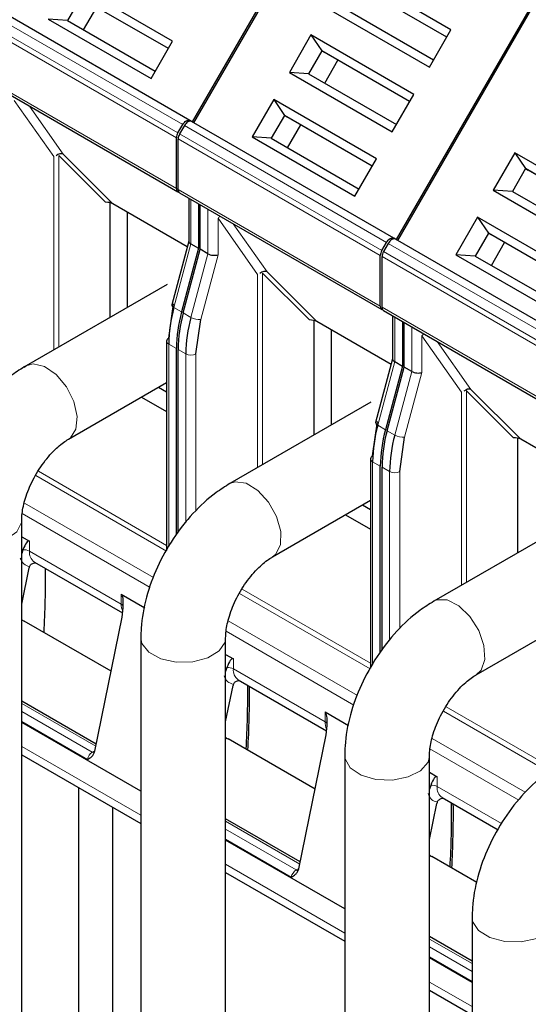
# Model space of a CAD drawing. Header units: millimetres. Extents: x 5 to 418, y 2 to 292.
# Tile 32 of 37: x 339 to 348, y 130 to 146. Entities that reach past the tile are written whole.
import ezdxf

# ---------------------------------------------------------------- set-up
doc = ezdxf.new("R2010")
doc.units = ezdxf.units.MM

msp = doc.modelspace()

# ---------------------------------------------------------------- linework, layer by layer
at = {"color": 7, "linetype": 'Continuous', "lineweight": 25}
for p, q in [((344.5377, 149.0174), (342.0377, 144.6872)), ((342.066, 144.6709), (344.566, 149.001)), ((346.3444, 146.2192), (344.6333, 147.2069)), ((341.7103, 146.0308), (339.9992, 147.0186)), ((347.9318, 147.058), (345.4318, 142.7279)), ((345.4601, 142.7115), (347.9601, 147.0417)), ((346.2744, 146.098), (344.8123, 146.9421)), ((346.2744, 146.098), (344.8523, 146.919)), ((340.1782, 146.7537), (339.9582, 146.3726)), ((341.6403, 145.9096), (340.1782, 146.7537)), ((341.6403, 145.9096), (340.2182, 146.7306)), ((341.9977, 144.7103), (338.6319, 146.6534)), ((340.2282, 146.2168), (340.4482, 146.5978)), ((344.2735, 146.5836), (345.9845, 145.5958)), ((344.5923, 146.561), (346.0544, 145.717)), ((339.6393, 146.3952), (341.3504, 145.4075)), ((339.9582, 146.3726), (339.6393, 146.3952)), ((339.9582, 146.3726), (341.4203, 145.5286)), ((345.9845, 145.5958), (346.3444, 146.2192)), ((341.3504, 145.4075), (341.7103, 146.0308)), ((344.0133, 146.1331), (343.6535, 145.5097)), ((345.7244, 145.1453), (344.0133, 146.1331)), ((344.0133, 146.1331), (344.1923, 145.8682)), ((344.1923, 145.8682), (343.9723, 145.4871)), ((345.6544, 145.0241), (344.1923, 145.8682)), ((344.1923, 145.8682), (344.2323, 145.8451)), ((345.6544, 145.0241), (344.2323, 145.8451)), ((344.2423, 145.3313), (344.4623, 145.7123)), ((338.4325, 145.4668), (341.7984, 143.5238)), ((343.6535, 145.5097), (345.3645, 144.522)), ((343.9723, 145.4871), (343.6535, 145.5097)), ((343.9723, 145.4871), (345.4344, 144.6431)), ((343.3933, 145.0592), (343.0335, 144.4358)), ((345.1044, 144.0714), (343.3933, 145.0592)), ((343.3933, 145.0592), (343.5723, 144.7943)), ((345.3645, 144.522), (345.7244, 145.1453)), ((342.0255, 144.6943), (341.9977, 144.7103)), ((343.5723, 144.7943), (343.3523, 144.4133)), ((345.0344, 143.9503), (343.5723, 144.7943)), ((343.5723, 144.7943), (343.6123, 144.7712)), ((345.0344, 143.9503), (343.6123, 144.7712)), ((341.7984, 144.5036), (341.8777, 144.6411)), ((341.906, 144.6247), (341.8266, 144.4873)), ((345.3918, 142.751), (342.026, 144.694)), ((343.6223, 144.2574), (343.8423, 144.6384)), ((341.7735, 143.5787), (341.7735, 144.42)), ((341.8018, 143.5624), (341.8018, 144.4036)), ((343.0335, 144.4358), (344.7445, 143.4481)), ((343.3523, 144.4133), (343.0335, 144.4358)), ((343.3523, 144.4133), (344.8144, 143.5692)), ((340.7169, 143.3228), (339.8885, 144.1513)), ((344.7445, 143.4481), (345.1044, 144.0714)), ((347.4075, 144.1737), (347.0476, 143.5503)), ((349.1185, 143.1859), (347.4075, 144.1737)), ((347.4075, 144.1737), (347.5864, 143.9088)), ((347.5864, 143.9088), (347.3664, 143.5278)), ((349.0485, 143.0648), (347.5864, 143.9088)), ((347.5864, 143.9088), (347.6264, 143.8857)), ((349.0485, 143.0647), (347.6264, 143.8857)), ((341.8267, 143.5074), (345.1925, 141.5644)), ((341.9788, 143.4196), (341.9788, 142.6999)), ((347.0476, 143.5503), (348.7586, 142.5626)), ((347.3664, 143.5278), (347.0476, 143.5503)), ((347.3664, 143.5278), (348.8285, 142.6837)), ((340.6704, 141.4355), (340.6704, 143.3408)), ((341.9536, 142.6089), (340.7169, 143.3228)), ((342.1412, 143.3258), (342.1412, 142.5825)), ((342.1695, 142.5661), (342.1695, 143.3095)), ((340.9533, 143.1864), (340.9533, 141.5988)), ((346.7875, 143.0998), (346.4276, 142.4765)), ((348.4985, 142.1121), (346.7875, 143.0998)), ((346.7875, 143.0998), (346.9664, 142.8349)), ((345.4196, 142.7349), (345.3918, 142.751)), ((348.7859, 140.7916), (345.4201, 142.7346)), ((346.9664, 142.8349), (346.7464, 142.4539)), ((348.4285, 141.9909), (346.9664, 142.8349)), ((346.9664, 142.8349), (347.0064, 142.8118)), ((348.4285, 141.9909), (347.0064, 142.8118)), ((341.9788, 142.7034), (341.6953, 141.6404)), ((342.1412, 142.5825), (341.8588, 141.5235)), ((342.0139, 142.656), (342.1412, 142.5825)), ((345.1925, 142.5442), (345.2718, 142.6817)), ((345.3001, 142.6654), (345.2208, 142.5279)), ((347.0165, 142.298), (347.2364, 142.6791)), ((341.8871, 141.5071), (342.1695, 142.5661)), ((342.2968, 142.4927), (342.1695, 142.5661)), ((345.1676, 141.6193), (345.1676, 142.4606)), ((345.1959, 141.603), (345.1959, 142.4443)), ((346.4276, 142.4765), (348.1386, 141.4887)), ((346.7464, 142.4539), (346.4276, 142.4765)), ((346.7464, 142.4539), (348.2085, 141.6098)), ((344.1111, 141.3634), (343.2826, 142.1919)), ((341.6185, 141.9828), (339.2709, 140.6276)), ((341.6462, 141.0871), (341.7264, 141.6584)), ((345.2208, 141.548), (348.5866, 139.605)), ((345.3729, 141.4602), (345.3729, 140.7405)), ((342.0988, 140.8259), (342.179, 141.3972)), ((344.0645, 139.4761), (344.0645, 141.3814)), ((345.3477, 140.6495), (344.1111, 141.3634)), ((345.5353, 141.3665), (345.5353, 140.6231)), ((345.5636, 140.6068), (345.5636, 141.3501)), ((344.3474, 141.227), (344.3474, 139.6394)), ((341.6111, 141.0381), (341.6111, 137.5526)), ((341.7735, 137.8166), (341.7735, 140.9157)), ((341.8018, 137.8526), (341.8018, 140.8993)), ((339.2392, 140.6056), (339.2709, 140.6276)), ((345.3729, 140.744), (345.0894, 139.681)), ((345.5353, 140.6231), (345.2529, 139.5641)), ((345.2812, 139.5477), (345.5636, 140.6068)), ((345.408, 140.6966), (345.5353, 140.6231)), ((345.6909, 140.5333), (345.5636, 140.6068)), ((339.9769, 139.4047), (341.6111, 140.3481)), ((341.4773, 140.2709), (341.6111, 140.1936)), ((347.5052, 139.404), (346.6767, 140.2325)), ((341.1945, 140.1076), (341.6111, 139.8671)), ((345.0126, 140.0234), (342.665, 138.6682)), ((345.0403, 139.1277), (345.1205, 139.6991)), ((345.4929, 138.8665), (345.5731, 139.4378)), ((347.4586, 137.5167), (347.4586, 139.422)), ((348.7418, 138.6901), (347.5052, 139.404)), ((345.0052, 139.0788), (345.0052, 135.5932)), ((345.1676, 135.8572), (345.1676, 138.9563)), ((345.1959, 135.8932), (345.1959, 138.94)), ((343.371, 137.4453), (345.0052, 138.3887)), ((344.8714, 138.3115), (345.0052, 138.2343)), ((344.5886, 138.1482), (345.0052, 137.9077)), ((339.1985, 122.6661), (339.1985, 138.0565)), ((348.4068, 138.064), (346.0592, 136.7088)), ((339.1985, 137.7816), (339.3269, 137.7075)), ((339.2184, 137.5631), (339.1985, 137.5012)), ((339.4098, 137.3611), (340.8783, 136.5133)), ((339.1985, 136.6604), (339.322, 137.2637)), ((340.8543, 136.8258), (341.2451, 136.6002)), ((340.8715, 136.4462), (340.8871, 136.5998)), ((339.1985, 136.3967), (339.2385, 136.3784)), ((340.6865, 135.5425), (339.2385, 136.3784)), ((340.4146, 134.2137), (340.8715, 136.4462)), ((346.7651, 135.4859), (348.3993, 136.4293)), ((341.1806, 136.0972), (341.1806, 121.1935)), ((342.5926, 121.1935), (342.5926, 136.0972)), ((342.5926, 135.8223), (342.721, 135.7482)), ((342.6125, 135.6038), (342.5926, 135.5419)), ((342.8039, 135.4017), (344.2724, 134.554)), ((342.5926, 134.701), (342.7161, 135.3044)), ((340.4385, 134.3302), (339.1985, 135.0461)), ((344.2484, 134.8664), (344.6393, 134.6408)), ((341.1806, 133.5464), (339.1985, 134.6906)), ((344.2656, 134.4868), (344.2812, 134.6405)), ((342.6043, 134.4354), (342.5926, 134.4421)), ((342.5926, 134.4417), (342.6182, 134.4267)), ((342.5926, 134.4374), (342.6326, 134.4191)), ((344.0807, 133.5831), (342.6326, 134.4191)), ((343.8088, 132.2543), (344.2656, 134.4868)), ((339.1985, 134.1546), (341.1806, 133.0103)), ((344.5748, 134.1378), (344.5748, 120.1115)), ((345.9868, 120.1115), (345.9868, 134.1378)), ((345.9868, 133.8629), (346.1151, 133.7888)), ((340.1472, 126.6998), (340.1472, 133.6069)), ((346.0066, 133.6444), (345.9868, 133.5825)), ((346.198, 133.4423), (347.1296, 132.9046)), ((340.7129, 126.3733), (340.7129, 133.2804)), ((345.9868, 132.7417), (346.1102, 133.345)), ((343.8326, 132.3709), (342.5926, 133.0867)), ((344.5748, 131.587), (342.5926, 132.7312)), ((345.9984, 132.476), (345.9868, 132.4827)), ((345.9868, 132.4823), (346.0123, 132.4673)), ((345.9868, 132.478), (346.0267, 132.4597)), ((346.7746, 132.0279), (346.0267, 132.4597)), ((342.5926, 132.1952), (344.5748, 131.0509)), ((346.6961, 131.4436), (346.6961, 114.133)), ((346.6961, 130.7178), (345.9868, 131.1273)), ((346.6961, 130.3624), (345.9868, 130.7719)), ((345.9868, 130.2358), (346.6961, 129.8263))]:
    msp.add_line(p, q, dxfattribs=at)
at = {"color": 7, "linetype": 'Continuous', "lineweight": 18}
for p, q in [((338.5119, 146.5841), (341.8777, 144.6411)), ((341.7735, 144.42), (338.4077, 146.363)), ((341.7984, 144.5036), (338.4325, 146.4467)), ((338.4077, 145.5217), (341.7735, 143.5787)), ((339.0724, 145.0448), (339.7302, 144.1088)), ((339.8885, 144.1513), (339.3267, 144.9506)), ((341.906, 144.6247), (345.2718, 142.6817)), ((345.1676, 142.4606), (341.8018, 144.4036)), ((345.1925, 142.5442), (341.8266, 144.4873)), ((339.7302, 144.1088), (339.7302, 140.8927)), ((340.5945, 143.3497), (339.815, 144.1291)), ((339.815, 144.1291), (339.815, 140.9417)), ((341.8018, 143.5624), (345.1676, 141.6193)), ((342.0139, 142.656), (342.0139, 143.3993)), ((342.2968, 143.236), (342.2968, 142.4927)), ((342.4665, 142.4754), (342.4665, 143.0854)), ((342.4665, 143.0854), (343.1243, 142.1495)), ((343.2826, 142.1919), (342.7208, 142.9912)), ((341.7315, 141.5969), (342.0139, 142.656)), ((345.3001, 142.6654), (348.6659, 140.7223)), ((342.2968, 142.4927), (342.0144, 141.4337)), ((342.179, 141.3972), (342.4665, 142.4754)), ((348.5617, 140.5012), (345.1959, 142.4443)), ((348.5866, 140.5848), (345.2208, 142.5279)), ((343.1243, 142.1495), (343.1243, 138.9333)), ((343.9886, 141.3903), (343.2091, 142.1698)), ((343.2091, 142.1698), (343.2091, 138.9823)), ((341.8588, 141.5235), (341.7315, 141.5969)), ((345.1959, 141.603), (348.5617, 139.6599)), ((342.0144, 141.4337), (341.8871, 141.5071)), ((345.408, 140.6966), (345.408, 141.4399)), ((345.6909, 141.2767), (345.6909, 140.5333)), ((345.8606, 140.516), (345.8606, 141.126)), ((345.8606, 141.126), (346.5184, 140.1901)), ((341.6462, 140.9892), (341.7735, 140.9157)), ((341.6462, 140.9892), (341.6462, 137.6157)), ((346.6767, 140.2325), (346.115, 141.0318)), ((341.8018, 140.8993), (341.9291, 140.8259)), ((341.9291, 138.0149), (341.9291, 140.8259)), ((342.0988, 138.2129), (342.0988, 140.8259)), ((345.1256, 139.6376), (345.408, 140.6966)), ((345.6909, 140.5333), (345.4085, 139.4743)), ((345.5731, 139.4378), (345.8606, 140.516)), ((346.5184, 140.1901), (346.5184, 136.9739)), ((347.3827, 139.4309), (346.6033, 140.2104)), ((346.6033, 140.2104), (346.6033, 137.0229)), ((345.2529, 139.5641), (345.1256, 139.6376)), ((345.4085, 139.4743), (345.2812, 139.5477)), ((345.0403, 139.0298), (345.1676, 138.9563)), ((345.0403, 139.0298), (345.0403, 135.6564)), ((339.4753, 138.8713), (341.6111, 137.6383)), ((345.1959, 138.94), (345.3232, 138.8665)), ((345.3232, 136.0555), (345.3232, 138.8665)), ((345.4929, 136.2535), (345.4929, 138.8665)), ((339.4306, 138.7991), (341.6059, 137.5433)), ((341.3942, 137.102), (339.2434, 138.3436)), ((341.3353, 136.9401), (339.2056, 138.1695)), ((339.3269, 137.7075), (339.3269, 137.5442)), ((339.3269, 137.5442), (340.8543, 136.6625)), ((342.8247, 136.8397), (345, 135.584)), ((342.8694, 136.9119), (345.0052, 135.679)), ((340.8543, 136.6625), (340.8543, 136.8258)), ((344.7883, 135.1427), (342.6375, 136.3842)), ((344.7294, 134.9807), (342.5997, 136.2101)), ((342.721, 135.7482), (342.721, 135.5848)), ((342.721, 135.5848), (344.2484, 134.7031)), ((339.1985, 135.0055), (340.4311, 134.294)), ((340.3737, 134.1968), (339.1985, 134.8752)), ((346.2188, 134.8804), (347.9651, 133.8723)), ((346.2635, 134.9525), (348.0442, 133.9246)), ((339.1985, 134.7079), (340.2918, 134.0768)), ((344.2484, 134.7031), (344.2484, 134.8664)), ((347.5818, 133.53), (346.0317, 134.4249)), ((341.1806, 133.1456), (339.1985, 134.2899)), ((340.3737, 134.1968), (340.4162, 134.2213)), ((347.4726, 133.3971), (345.9938, 134.2507)), ((346.1151, 133.7888), (346.1151, 133.6255)), ((346.1151, 133.6255), (347.1866, 133.0069)), ((342.5926, 133.0461), (343.8252, 132.3346)), ((343.7678, 132.2374), (342.5926, 132.9158)), ((342.5926, 132.7485), (343.6859, 132.1174)), ((344.5748, 131.1862), (342.5926, 132.3305)), ((343.7678, 132.2374), (343.8103, 132.2619)), ((345.9868, 131.0867), (346.6961, 130.6772)), ((346.6961, 130.5469), (345.9868, 130.9564)), ((345.9868, 130.7892), (346.6961, 130.3797)), ((346.6961, 129.9616), (345.9868, 130.3711))]:
    msp.add_line(p, q, dxfattribs=at)
at = {"color": 7, "linetype": 'Continuous', "lineweight": 25, "flags": 128}
for points in [[(341.8777, 144.6411), (341.8906, 144.6607), (341.9053, 144.6782), (341.9212, 144.693), (341.9377, 144.7044), (341.9543, 144.7121), (341.9702, 144.7157), (341.9849, 144.7151), (341.9977, 144.7103)], [(342.026, 144.694), (342.0132, 144.6988), (341.9985, 144.6994), (341.9826, 144.6957), (341.966, 144.6881), (341.9495, 144.6766), (341.9335, 144.6619), (341.9189, 144.6443), (341.906, 144.6247)], [(345.2718, 142.6817), (345.2847, 142.7013), (345.2994, 142.7188), (345.3153, 142.7336), (345.3318, 142.745), (345.3484, 142.7527), (345.3643, 142.7563), (345.379, 142.7557), (345.3918, 142.751)], [(345.4201, 142.7346), (345.4073, 142.7394), (345.3926, 142.74), (345.3767, 142.7364), (345.3601, 142.7287), (345.3436, 142.7172), (345.3276, 142.7025), (345.313, 142.685), (345.3001, 142.6654)]]:
    msp.add_lwpolyline(points, dxfattribs=at)
at = {"color": 7, "linetype": 'Continuous', "lineweight": 18, "flags": 128}
for points in [[(341.7315, 141.5969), (341.7165, 141.6067), (341.7051, 141.6166), (341.6978, 141.6263), (341.6949, 141.6352), (341.6953, 141.6404)], [(339.2709, 140.6276), (339.3902, 140.6605), (339.5768, 140.6172), (339.7706, 140.4825), (339.942, 140.2767), (340.065, 140.0313), (340.1209, 139.7836), (340.1011, 139.5713), (340.0086, 139.4267), (339.977, 139.4048)], [(345.1256, 139.6376), (345.1106, 139.6473), (345.0992, 139.6573), (345.0919, 139.6669), (345.089, 139.6759), (345.0894, 139.681)], [(342.6648, 138.668), (342.7531, 138.6983), (342.9352, 138.6731), (343.1299, 138.554), (343.3075, 138.3592), (343.4411, 138.1184), (343.5103, 137.8682), (343.5045, 137.6467), (343.4247, 137.4876), (343.3712, 137.4454)], [(337.7865, 138.0565), (337.8177, 137.9368), (337.9485, 137.7968), (338.162, 137.6964), (338.4259, 137.6508), (338.7, 137.667), (338.9424, 137.7424), (339.1164, 137.8657), (339.1954, 138.0181), (339.1985, 138.051)], [(346.0592, 136.7088), (346.106, 136.7295), (346.2802, 136.7295), (346.4745, 136.6333), (346.6593, 136.4555), (346.8065, 136.2232), (346.8936, 135.9718), (346.9074, 135.7394), (346.8459, 135.5616), (346.7652, 135.486)], [(341.1806, 136.0974), (341.1986, 136.0058), (341.3115, 135.8608), (341.512, 135.7517), (341.7695, 135.6952), (342.0448, 135.7), (342.2961, 135.7651), (342.485, 135.8809), (342.5829, 136.0295), (342.5926, 136.0916)], [(340.3737, 134.1968), (340.3903, 134.1891), (340.4036, 134.1858)], [(344.5748, 134.1378), (344.5803, 134.0869), (344.6674, 133.936), (344.8478, 133.8158), (345.0942, 133.7447), (345.369, 133.7334), (345.6303, 133.7837), (345.8384, 133.8879), (345.9617, 134.0301), (345.9867, 134.1324)], [(343.7678, 132.2374), (343.7844, 132.2297), (343.7977, 132.2264)], [(346.6961, 131.4436), (346.7051, 131.3787), (346.8012, 131.2297), (346.9887, 131.1132), (347.2392, 131.0471), (347.5145, 131.0413), (347.7727, 131.0967), (347.9744, 131.205), (348.089, 131.3496), (348.108, 131.4383)]]:
    msp.add_lwpolyline(points, dxfattribs=at)
at = {"color": 7, "linetype": 'Continuous', "lineweight": 25}
for centre, radius, start, end in [((341.9465, 144.4141), 0.1731, 148.85627, 178.0435), ((341.9748, 144.3977), 0.1731, 148.85627, 178.0435), ((341.8257, 143.5701), 0.0529, 170.68982, 257.44019), ((341.8589, 143.5551), 0.0575, 172.74417, 235.94365), ((345.3407, 142.4547), 0.1731, 148.85627, 178.0435), ((345.3689, 142.4384), 0.1731, 148.85627, 178.0435), ((344.0237, 140.9654), 2.3776, 164.5964, 179.42776), ((345.2198, 141.6108), 0.0529, 170.68982, 257.44019), ((345.253, 141.5957), 0.0575, 172.74417, 235.94365), ((344.151, 140.8919), 2.3776, 164.5964, 179.42776), ((344.1793, 140.8756), 2.3776, 164.5964, 179.42776), ((344.3065, 140.8021), 2.3776, 164.5964, 179.42776), ((341.6711, 141.0321), 0.0604, 114.37466, 174.3052), ((347.4178, 139.006), 2.3776, 164.5964, 179.42776), ((347.5451, 138.9325), 2.3776, 164.5964, 179.42776), ((347.5734, 138.9162), 2.3776, 164.5964, 179.42776), ((347.7007, 138.8427), 2.3776, 164.5964, 179.42776), ((345.0653, 139.0728), 0.0604, 114.37466, 174.3052), ((339.4911, 137.2288), 0.1727, 161.25922, 168.33402), ((323.9082, 137.0965), 15.6873, 356.67817, 0.57631), ((342.8852, 135.2695), 0.1727, 161.25922, 168.33402), ((327.2171, 135.1548), 15.7443, 356.68522, 0.56926), ((327.3024, 135.1371), 15.6873, 356.67817, 0.57631), ((346.2793, 133.3101), 0.1727, 161.25922, 168.33402), ((330.6112, 133.1954), 15.7443, 356.68522, 0.56926), ((330.6965, 133.1777), 15.6873, 356.67817, 0.57631)]:
    msp.add_arc(centre, radius, start, end, dxfattribs=at)
at = {"color": 7, "linetype": 'Continuous', "lineweight": 18}
for centre, radius, start, end in [((342.5833, 142.991), 0.1502, 122.65434, 141.03376), ((342.1565, 141.6857), 0.2894, 240.57299, 274.44123), ((345.9774, 141.0316), 0.1502, 122.65434, 141.03376), ((341.6711, 141.0441), 0.0604, 185.6948, 245.62534), ((342.0139, 140.9896), 0.1844, 242.60967, 297.39033), ((345.5507, 139.7263), 0.2894, 240.57299, 274.44123), ((345.0653, 139.0847), 0.0604, 185.6948, 245.62534), ((345.408, 139.0303), 0.1844, 242.60967, 297.39033), ((339.2428, 137.3826), 0.1822, 62.50585, 97.71911), ((339.5226, 137.5224), 0.1969, 173.64324, 235.04458), ((341.1161, 136.6548), 0.262, 178.31981, 206.08241), ((340.8258, 136.6036), 0.0654, 17.14895, 64.22045), ((342.6369, 135.4233), 0.1822, 62.50585, 97.71911), ((342.9167, 135.5631), 0.1969, 173.64324, 235.04458), ((344.5102, 134.6954), 0.262, 178.31981, 206.08241), ((344.2199, 134.6443), 0.0654, 17.14895, 64.22045), ((340.476, 134.0389), 0.1881, 122.93391, 168.37221), ((346.031, 133.4639), 0.1822, 62.50585, 97.71911), ((346.3108, 133.6037), 0.1969, 173.64324, 235.04458), ((343.8701, 132.0795), 0.1881, 122.93391, 168.37221)]:
    msp.add_arc(centre, radius, start, end, dxfattribs=at)
at = {"color": 7, "linetype": 'Continuous', "lineweight": 25}
for centre, major_axis, ratio, start_param, end_param in [((339.815, 144.0599), (0.0921, 0.0774), 0.6495288, 0.2947677, 1.5171334), ((340.5945, 143.2804), (0.1549, 0), 0.4471651, 0.659058, 1.5707963), ((342.0988, 142.6877), (0.1198, -0.0157), 0.4692197, 3.203004, 3.9884022), ((342.3816, 142.5244), (0.1198, -0.0157), 0.4692197, 3.9884022, 5.5591986), ((343.2091, 142.1005), (0.0921, 0.0774), 0.6495288, 0.2947677, 1.5171334), ((343.9886, 141.321), (0.1549, 0), 0.4471651, 0.659058, 1.5707963), ((345.4929, 140.7283), (0.1198, -0.0157), 0.4692197, 3.203004, 3.9884022), ((345.7757, 140.565), (0.1198, -0.0157), 0.4692197, 3.9884022, 5.5591986), ((346.6033, 140.1411), (0.0921, 0.0774), 0.6495288, 0.2947677, 1.5171334), ((347.3827, 139.3616), (0.1549, 0), 0.4471651, 0.659058, 1.5707963), ((339.2421, 137.2929), (0.0781, 0.4172), 0.2183761, 6.2064576, 7.1907915), ((340.7694, 136.4111), (0.0781, 0.4172), 0.2183761, 5.2221236, 6.2064576), ((342.6362, 135.3335), (0.0781, 0.4172), 0.2183761, 6.2064576, 7.1907915), ((344.1635, 134.4518), (0.0781, 0.4172), 0.2183761, 5.2221236, 6.2064576), ((346.0303, 133.3741), (0.0781, 0.4172), 0.2183761, 6.2064576, 7.1907915)]:
    msp.add_ellipse(centre, major_axis=major_axis, ratio=ratio, start_param=start_param, end_param=end_param, dxfattribs=at)
for points, knots in [([(339.2709, 140.6276), (339.192, 140.578), (338.9742, 140.4412), (338.6471, 140.1393), (338.315, 139.717), (338.0492, 139.2396), (337.8649, 138.7317), (337.7928, 138.3327), (337.7878, 138.1109), (337.7865, 138.0565)], [0, 0, 0, 0, 0.0959555, 0.2645706, 0.432855, 0.6010867, 0.7708124, 0.9438427, 1, 1, 1, 1]), ([(339.1985, 138.0565), (339.1998, 138.0932), (339.2035, 138.1963), (339.2532, 138.4276), (339.375, 138.7277), (339.5588, 139.0243), (339.7683, 139.2581), (339.9107, 139.3657), (339.9703, 139.4008), (339.9769, 139.4047)], [0, 0, 0, 0, 0.0919637, 0.2586301, 0.4407986, 0.6283388, 0.8157658, 0.9797392, 1, 1, 1, 1]), ([(342.665, 138.6682), (342.5861, 138.6186), (342.3683, 138.4818), (342.0412, 138.1799), (341.7091, 137.7577), (341.4434, 137.2802), (341.259, 136.7723), (341.1869, 136.3733), (341.1819, 136.1515), (341.1806, 136.0972)], [0, 0, 0, 0, 0.0959555, 0.2645706, 0.432855, 0.6010867, 0.7708124, 0.9438427, 1, 1, 1, 1]), ([(339.3276, 137.2843), (339.3308, 137.2917), (339.3376, 137.3068), (339.3565, 137.3255), (339.3811, 137.3399), (339.406, 137.3489), (339.4227, 137.3498), (339.4288, 137.3501)], [0, 0, 0, 0, 0.1920517, 0.3944341, 0.6146136, 0.8584272, 1, 1, 1, 1]), ([(342.5926, 136.0972), (342.594, 136.1338), (342.5976, 136.2369), (342.6473, 136.4682), (342.7691, 136.7683), (342.9529, 137.065), (343.1624, 137.2987), (343.3048, 137.4064), (343.3644, 137.4415), (343.371, 137.4453)], [0, 0, 0, 0, 0.0919637, 0.25863011, 0.44079865, 0.62833882, 0.81576584, 0.97973924, 1, 1, 1, 1]), ([(346.0592, 136.7088), (345.9802, 136.6592), (345.7624, 136.5225), (345.4353, 136.2206), (345.1032, 135.7983), (344.8375, 135.3208), (344.6531, 134.8129), (344.581, 134.4139), (344.576, 134.1921), (344.5748, 134.1378)], [0, 0, 0, 0, 0.0959555, 0.2645706, 0.432855, 0.6010867, 0.7708124, 0.9438427, 1, 1, 1, 1]), ([(342.7217, 135.3249), (342.725, 135.3323), (342.7317, 135.3474), (342.7506, 135.3661), (342.7752, 135.3806), (342.8001, 135.3895), (342.8168, 135.3904), (342.8229, 135.3907)], [0, 0, 0, 0, 0.1920517, 0.3944341, 0.6146136, 0.8584272, 1, 1, 1, 1]), ([(345.9868, 134.1378), (345.9881, 134.1744), (345.9918, 134.2775), (346.0415, 134.5088), (346.1632, 134.8089), (346.347, 135.1056), (346.5565, 135.3393), (346.6989, 135.447), (346.7585, 135.4821), (346.7651, 135.4859)], [0, 0, 0, 0, 0.0919637, 0.2586301, 0.4407986, 0.6283388, 0.8157658, 0.9797392, 1, 1, 1, 1]), ([(340.2918, 134.0768), (340.3166, 134.0902), (340.3548, 134.1106), (340.396, 134.1604), (340.4083, 134.1957), (340.4146, 134.2137)], [0, 0, 0, 0, 0.4783749, 0.734391, 1, 1, 1, 1]), ([(348.1805, 134.0147), (348.1015, 133.9651), (347.8837, 133.8283), (347.5566, 133.5264), (347.2245, 133.1041), (346.9588, 132.6267), (346.7745, 132.1188), (346.7023, 131.7198), (346.6973, 131.498), (346.6961, 131.4436)], [0, 0, 0, 0, 0.0959555, 0.2645706, 0.432855, 0.6010867, 0.7708124, 0.9438427, 1, 1, 1, 1]), ([(346.1158, 133.3655), (346.1191, 133.3729), (346.1258, 133.388), (346.1447, 133.4068), (346.1693, 133.4212), (346.1942, 133.4301), (346.2109, 133.431), (346.217, 133.4314)], [0, 0, 0, 0, 0.1920517, 0.3944341, 0.6146136, 0.8584272, 1, 1, 1, 1]), ([(343.6859, 132.1174), (343.7107, 132.1308), (343.7489, 132.1513), (343.7901, 132.201), (343.8025, 132.2363), (343.8088, 132.2543)], [0, 0, 0, 0, 0.47837489, 0.73439096, 1, 1, 1, 1])]:
    msp.add_open_spline(points, degree=3, knots=knots, dxfattribs=at)
at = {"color": 7, "linetype": 'Continuous', "lineweight": 18}
for points in [[(339.3276, 137.2843), (339.2933, 137.295), (339.2247, 137.3165), (339.1912, 137.3894), (339.1744, 137.4258)], [(342.7217, 135.3249), (342.6874, 135.3357), (342.6188, 135.3571), (342.5853, 135.43), (342.5685, 135.4665)], [(346.1158, 133.3655), (346.0815, 133.3763), (346.0129, 133.3978), (345.9794, 133.4706), (345.9626, 133.5071)]]:
    msp.add_open_spline(points, degree=3, dxfattribs=at)

doc.saveas('drawing.dxf')
